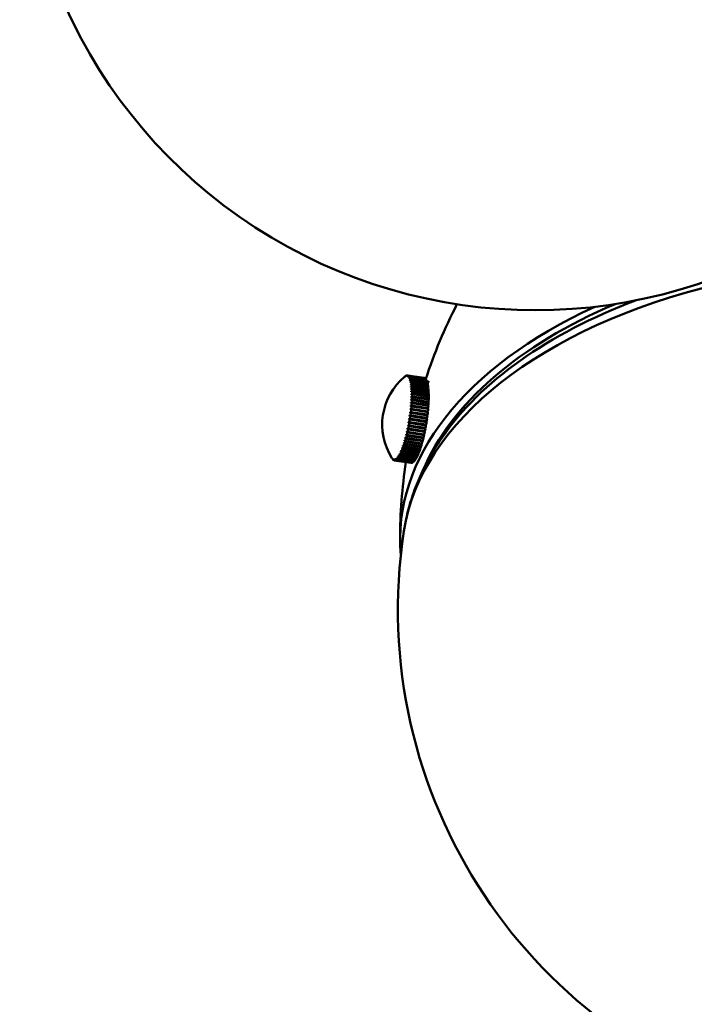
# Model space of a CAD drawing. Header units: millimetres. Extents: x 849 to 4035, y 828 to 3843.
# Tile 86 of 105: x 3460 to 3538, y 1375 to 1489. Entities that reach past the tile are written whole.
import ezdxf

# ---------------------------------------------------------------- set-up
doc = ezdxf.new("R2010")
doc.units = ezdxf.units.MM
doc.header["$LTSCALE"] = 15
doc.layers.add('Widoczne (ISO)', color=7, linetype='Continuous', lineweight=50)
doc.layers.add('Widoczne wąskie (ISO)', color=7, linetype='Continuous', lineweight=50)

msp = doc.modelspace()

# ---------------------------------------------------------------- linework, layer by layer
at = {"layer": 'Widoczne (ISO)'}
for p, q in [((3504.87, 1447.9), (3504.88, 1447.9)), ((3504.96, 1447.94), (3504.97, 1447.94)), ((3505.04, 1447.95), (3505.07, 1447.94)), ((3507, 1447.64), (3505.07, 1447.94)), ((3505.13, 1447.92), (3507.06, 1447.62)), ((3507.08, 1447.61), (3505.14, 1447.91)), ((3505.19, 1447.7), (3505.2, 1447.7)), ((3505.2, 1447.87), (3507.13, 1447.57)), ((3507.15, 1447.55), (3505.22, 1447.85)), ((3505.25, 1447.59), (3505.27, 1447.59)), ((3505.27, 1447.79), (3507.2, 1447.49)), ((3507.22, 1447.46), (3505.29, 1447.76)), ((3505.33, 1447.67), (3507.27, 1447.38)), ((3507.28, 1447.34), (3505.35, 1447.64)), ((3507.06, 1447.62), (3507.06, 1447.62)), ((3507.13, 1447.57), (3507.13, 1447.56)), ((3505.3, 1447.45), (3505.34, 1447.45)), ((3505.35, 1447.29), (3505.4, 1447.28)), ((3505.39, 1447.53), (3507.32, 1447.23)), ((3505.39, 1447.09), (3505.45, 1447.09)), ((3507.34, 1447.19), (3505.4, 1447.49)), ((3505.43, 1446.88), (3505.5, 1446.87)), ((3505.44, 1447.36), (3507.37, 1447.06)), ((3507.38, 1447.02), (3505.45, 1447.32)), ((3505.46, 1446.64), (3505.54, 1446.62)), ((3505.48, 1447.17), (3507.42, 1446.87)), ((3507.43, 1446.81), (3505.49, 1447.11)), ((3505.52, 1446.94), (3507.45, 1446.65)), ((3507.46, 1446.58), (3505.53, 1446.88)), ((3505.55, 1446.7), (3507.48, 1446.4)), ((3507.49, 1446.33), (3505.55, 1446.63)), ((3505.57, 1446.43), (3507.5, 1446.13)), ((3507.2, 1447.49), (3507.2, 1447.47)), ((3507.27, 1447.38), (3507.26, 1447.35)), ((3507.32, 1447.23), (3507.31, 1447.2)), ((3507.37, 1447.06), (3507.36, 1447.02)), ((3507.42, 1446.87), (3507.4, 1446.82)), ((3507.45, 1446.65), (3507.43, 1446.59)), ((3505.47, 1446.37), (3505.57, 1446.36)), ((3505.49, 1446.09), (3507.49, 1445.78)), ((3505.49, 1445.78), (3507.49, 1445.47)), ((3505.49, 1445.46), (3507.49, 1445.15)), ((3507.51, 1446.06), (3505.57, 1446.36)), ((3505.58, 1446.14), (3507.51, 1445.84)), ((3507.52, 1445.76), (3505.58, 1446.06)), ((3505.58, 1445.5), (3507.52, 1445.2)), ((3507.51, 1445.12), (3505.58, 1445.42)), ((3505.59, 1445.83), (3507.52, 1445.53)), ((3507.52, 1445.45), (3505.59, 1445.75)), ((3507.48, 1446.4), (3507.46, 1446.34)), ((3507.5, 1446.13), (3507.48, 1446.06)), ((3507.51, 1445.84), (3507.49, 1445.78)), ((3507.49, 1445.78), (3507.49, 1445.77)), ((3507.52, 1445.53), (3507.49, 1445.47)), ((3507.49, 1445.47), (3507.49, 1445.45)), ((3505.43, 1444.42), (3507.43, 1444.11)), ((3505.46, 1444.78), (3507.46, 1444.47)), ((3505.48, 1445.13), (3507.48, 1444.82)), ((3507.45, 1444.04), (3505.52, 1444.34)), ((3505.53, 1444.44), (3507.46, 1444.14)), ((3505.55, 1444.8), (3507.49, 1444.5)), ((3507.48, 1444.41), (3505.55, 1444.71)), ((3505.57, 1445.16), (3507.51, 1444.86)), ((3507.5, 1444.77), (3505.57, 1445.07)), ((3507.46, 1444.14), (3507.43, 1444.11)), ((3507.49, 1444.5), (3507.46, 1444.47)), ((3507.46, 1444.47), (3507.46, 1444.42)), ((3507.51, 1444.86), (3507.48, 1444.82)), ((3507.48, 1444.82), (3507.48, 1444.77)), ((3507.52, 1445.2), (3507.49, 1445.15)), ((3507.49, 1445.15), (3507.49, 1445.12)), ((3505.31, 1443.3), (3507.31, 1442.99)), ((3505.36, 1443.68), (3507.36, 1443.37)), ((3507.32, 1442.89), (3505.39, 1443.19)), ((3505.4, 1444.05), (3507.4, 1443.74)), ((3505.4, 1443.29), (3507.33, 1442.99)), ((3507.37, 1443.28), (3505.44, 1443.58)), ((3505.45, 1443.68), (3507.38, 1443.38)), ((3507.42, 1443.66), (3505.48, 1443.96)), ((3505.49, 1444.06), (3507.43, 1443.76)), ((3507.31, 1442.99), (3507.3, 1442.9)), ((3507.33, 1442.99), (3507.31, 1442.99)), ((3507.36, 1443.37), (3507.35, 1443.28)), ((3507.38, 1443.38), (3507.36, 1443.37)), ((3507.4, 1443.74), (3507.39, 1443.67)), ((3507.43, 1443.76), (3507.4, 1443.74)), ((3507.43, 1444.11), (3507.43, 1444.05)), ((3511.24, 1443.87), (3509.07, 1440.7)), ((3507.11, 1441.75), (3505.11, 1442.06)), ((3507.18, 1442.13), (3505.18, 1442.44)), ((3507.13, 1441.74), (3505.2, 1442.03)), ((3505.22, 1442.13), (3507.15, 1441.83)), ((3505.26, 1442.92), (3507.26, 1442.61)), ((3507.2, 1442.12), (3505.27, 1442.42)), ((3505.28, 1442.52), (3507.22, 1442.22)), ((3507.26, 1442.51), (3505.33, 1442.8)), ((3505.35, 1442.9), (3507.28, 1442.6)), ((3507.13, 1441.84), (3507.11, 1441.75)), ((3507.2, 1442.22), (3507.18, 1442.13)), ((3507.18, 1442.13), (3507.2, 1442.12)), ((3507.26, 1442.61), (3507.24, 1442.51)), ((3507.28, 1442.6), (3507.26, 1442.61)), ((3506.88, 1440.67), (3504.87, 1440.98)), ((3506.96, 1441.02), (3504.96, 1441.33)), ((3506.89, 1440.63), (3504.96, 1440.93)), ((3504.98, 1441.02), (3506.91, 1440.72)), ((3507.04, 1441.38), (3505.04, 1441.69)), ((3506.97, 1440.99), (3505.04, 1441.29)), ((3505.06, 1441.38), (3507, 1441.08)), ((3507.05, 1441.36), (3505.12, 1441.66)), ((3505.14, 1441.75), (3507.07, 1441.45)), ((3506.89, 1440.72), (3506.88, 1440.67)), ((3506.97, 1441.09), (3506.96, 1441.02)), ((3506.96, 1441.02), (3506.97, 1440.99)), ((3507.05, 1441.46), (3507.04, 1441.38)), ((3507.04, 1441.38), (3507.05, 1441.36)), ((3507.11, 1441.75), (3507.13, 1441.74)), ((3506.51, 1439.41), (3504.51, 1439.72)), ((3506.51, 1439.35), (3504.58, 1439.64)), ((3506.6, 1439.7), (3504.6, 1440.01)), ((3504.61, 1439.72), (3506.54, 1439.42)), ((3506.61, 1439.64), (3504.68, 1439.94)), ((3506.7, 1440.01), (3504.7, 1440.32)), ((3504.7, 1440.02), (3506.64, 1439.72)), ((3506.71, 1439.95), (3504.78, 1440.25)), ((3506.79, 1440.33), (3504.79, 1440.64)), ((3504.8, 1440.34), (3506.73, 1440.04)), ((3506.8, 1440.29), (3504.87, 1440.58)), ((3504.89, 1440.67), (3506.82, 1440.37)), ((3506.61, 1439.72), (3506.6, 1439.7)), ((3506.6, 1439.7), (3506.61, 1439.64)), ((3506.71, 1440.04), (3506.7, 1440.01)), ((3506.7, 1440.01), (3506.71, 1439.95)), ((3506.8, 1440.38), (3506.79, 1440.33)), ((3506.79, 1440.33), (3506.8, 1440.29)), ((3506.88, 1440.67), (3506.89, 1440.63)), ((3503.95, 1438.46), (3503.92, 1438.47)), ((3504, 1438.4), (3505.93, 1438.1)), ((3504.06, 1438.6), (3504.01, 1438.61)), ((3506.01, 1438.21), (3504.08, 1438.51)), ((3504.1, 1438.55), (3506.03, 1438.26)), ((3504.17, 1438.78), (3504.11, 1438.78)), ((3506.11, 1438.39), (3504.18, 1438.69)), ((3504.2, 1438.74), (3506.13, 1438.44)), ((3504.28, 1438.97), (3504.21, 1438.98)), ((3506.21, 1438.59), (3504.28, 1438.89)), ((3504.3, 1438.95), (3506.24, 1438.65)), ((3504.39, 1439.19), (3504.31, 1439.21)), ((3506.31, 1438.82), (3504.38, 1439.12)), ((3506.41, 1439.14), (3504.41, 1439.45)), ((3504.41, 1439.18), (3506.34, 1438.88)), ((3506.41, 1439.07), (3504.48, 1439.37)), ((3504.51, 1439.44), (3506.44, 1439.14)), ((3506.11, 1438.44), (3506.11, 1438.39)), ((3506.21, 1438.65), (3506.21, 1438.59)), ((3506.31, 1438.89), (3506.31, 1438.82)), ((3506.41, 1439.14), (3506.41, 1439.07)), ((3506.41, 1439.14), (3506.41, 1439.14)), ((3506.51, 1439.42), (3506.51, 1439.41)), ((3506.51, 1439.41), (3506.51, 1439.35)), ((3503.37, 1438.16), (3503.37, 1438.16)), ((3503.46, 1438.09), (3503.44, 1438.09)), ((3505.45, 1437.77), (3503.52, 1438.06)), ((3503.54, 1438.06), (3505.47, 1437.76)), ((3505.54, 1437.76), (3503.6, 1438.06)), ((3503.63, 1438.07), (3505.56, 1437.77)), ((3505.62, 1437.79), (3503.69, 1438.09)), ((3503.72, 1438.11), (3505.65, 1437.81)), ((3503.75, 1438.26), (3503.74, 1438.26)), ((3505.72, 1437.86), (3503.78, 1438.15)), ((3503.81, 1438.17), (3505.74, 1437.88)), ((3503.85, 1438.35), (3503.83, 1438.35)), ((3505.81, 1437.95), (3503.88, 1438.24)), ((3503.9, 1438.27), (3505.84, 1437.97)), ((3505.91, 1438.07), (3503.98, 1438.36)), ((3505.45, 1437.77), (3505.45, 1437.77)), ((3505.54, 1437.77), (3505.54, 1437.76)), ((3505.63, 1437.81), (3505.62, 1437.79)), ((3505.72, 1437.88), (3505.72, 1437.86)), ((3505.81, 1437.98), (3505.81, 1437.95)), ((3505.91, 1438.1), (3505.91, 1438.07)), ((3506.01, 1438.26), (3506.01, 1438.21))]:
    msp.add_line(p, q, dxfattribs=at)
for centre, radius, start, end in [((3519.94, 1515.52), 60, 171.2634, 8.7366), ((3563.94, 1428.88), 59.75, 152.7706, 161.814), ((3509.36, 1442.22), 7.25, 129.9476, 212.4645), ((3500.35, 1443.61), 9.08, 338.8318, 342.8839), ((3563.94, 1428.88), 59.75, 171.358, 180), ((3563.94, 1420.71), 60, 171.2634, 255.9337)]:
    msp.add_arc(centre, radius, start, end, dxfattribs=at)
for centre, major_axis, ratio, start_param, end_param in [((3563.94, 1428.88), (-59.75, 0), 0.57735, 5.382483, 6.33644), ((3563.94, 1428.88), (-58.75, 0), 0.57735, 5.344676, 6.045078), ((3504.22, 1443.02), (0.75, 4.86), 0.211325, 0.227847, 0.236394), ((3509.38, 1442.23), (-4.67, 5.54), 0.949861, 6.264333, 6.279871), ((3509.35, 1442.21), (-3.46, 6.37), 0.965013, 0.176316, 0.191853), ((3504.22, 1443.02), (0.75, 4.86), 0.211325, 0.149308, 0.169642), ((3504.29, 1443), (0.76, 4.94), 0.211325, 0.169475, 0.228014), ((3509.38, 1442.23), (-3.46, 6.37), 0.965013, 0.176316, 0.191853), ((3509.35, 1442.22), (-1.53, 7.09), 0.974216, 0.451976, 0.467513), ((3504.22, 1443.02), (0.75, 4.86), 0.211325, 0.070768, 0.091102), ((3504.29, 1443), (0.76, 4.94), 0.211325, 0.090935, 0.149475), ((3509.38, 1442.22), (1.53, -7.09), 0.974216, 3.593569, 3.609106), ((3509.35, 1442.22), (1.03, 7.18), 0.977413, 0.798731, 0.814268), ((3504.22, 1443.02), (0.75, 4.86), 0.211325, 6.275413, 6.295748), ((3504.29, 1443), (0.76, 4.94), 0.211325, 0.012395, 0.070935), ((3509.37, 1442.22), (-1.03, -7.18), 0.977413, 3.940324, 3.955861), ((3509.35, 1442.22), (3.48, 6.36), 0.974584, 1.148124, 1.163661), ((3504.22, 1443.02), (0.75, 4.86), 0.211325, 6.196873, 6.217208), ((3509.37, 1442.21), (-3.48, -6.36), 0.974584, 4.289717, 4.305254), ((3504.29, 1443), (0.76, 4.94), 0.211325, 6.217041, 6.27558), ((3509.36, 1442.23), (5.15, 5.11), 0.965746, 1.428937, 1.444474), ((3504.22, 1443.02), (0.75, 4.86), 0.211325, 6.118334, 6.138668), ((3509.37, 1442.21), (-5.15, -5.11), 0.965746, 4.57053, 4.586067), ((3504.29, 1443), (0.76, 4.94), 0.211325, 6.138501, 6.19704), ((3509.36, 1442.23), (6.09, 3.93), 0.950954, 1.628522, 1.644059), ((3504.22, 1443.02), (0.75, 4.86), 0.211325, 6.039794, 6.060128), ((3509.37, 1442.21), (-6.09, -3.93), 0.950954, 4.770114, 4.785651), ((3504.29, 1443), (0.76, 4.94), 0.211325, 6.059961, 6.118501), ((3509.36, 1442.24), (6.6, 3), 0.930298, 1.766624, 1.782161), ((3504.22, 1443.02), (0.75, 4.86), 0.211325, 5.961254, 5.981588), ((3509.37, 1442.2), (-6.6, -3), 0.930298, 4.908217, 4.923754), ((3504.29, 1443), (0.76, 4.94), 0.211325, 5.981421, 6.039961), ((3504.29, 1443), (0.76, 4.94), 0.211325, 5.902882, 5.961421), ((3506.23, 1442.71), (0.76, 4.94), 0.211325, 6.217041, 6.27558), ((3506.23, 1442.71), (0.76, 4.94), 0.211325, 6.138501, 6.19704), ((3509.36, 1442.24), (6.88, 2.29), 0.903908, 1.863846, 1.879384), ((3504.22, 1443.02), (0.75, 4.86), 0.211325, 5.882714, 5.903049), ((3509.37, 1442.2), (-6.88, -2.29), 0.903908, 5.005439, 5.020976), ((3509.36, 1442.24), (7.04, 1.74), 0.871944, 1.934314, 1.949851), ((3504.22, 1443.02), (0.75, 4.86), 0.211325, 5.804174, 5.824509), ((3509.37, 1442.2), (-7.04, -1.74), 0.871944, 5.075906, 5.091444), ((3509.36, 1442.25), (7.13, 1.3), 0.834605, 1.986876, 2.002413), ((3504.22, 1443.02), (0.75, 4.86), 0.211325, 5.725634, 5.745969), ((3504.29, 1443), (-0.76, -4.94), 0.211325, 2.682749, 2.741289), ((3509.37, 1442.19), (-7.13, -1.3), 0.834605, 5.128469, 5.144006), ((3509.36, 1442.25), (7.19, 0.95), 0.79212, 2.027059, 2.042596), ((3504.22, 1443.02), (0.75, 4.86), 0.211325, 5.647095, 5.667429), ((3509.37, 1442.19), (-7.19, -0.95), 0.79212, 5.168652, 5.184189), ((3504.29, 1443), (-0.76, -4.94), 0.211325, 2.604209, 2.662749), ((3509.36, 1442.25), (7.22, 0.65), 0.744751, 2.058392, 2.073929), ((3504.22, 1443.02), (0.75, 4.86), 0.211325, 5.568555, 5.588889), ((3509.37, 1442.19), (-7.22, -0.65), 0.744751, 5.199985, 5.215522), ((3509.36, 1442.26), (7.24, 0.4), 0.692791, 2.083197, 2.098734), ((3504.29, 1443), (-0.76, -4.94), 0.211325, 2.525669, 2.584209), ((3504.29, 1443), (-0.76, -4.94), 0.211325, 2.44713, 2.505669), ((3504.29, 1443), (-0.76, -4.94), 0.211325, 2.36859, 2.427129), ((3506.23, 1442.71), (0.76, 4.94), 0.211325, 6.059961, 6.118501), ((3506.23, 1442.71), (0.76, 4.94), 0.211325, 5.981421, 6.039961), ((3506.23, 1442.71), (0.76, 4.94), 0.211325, 5.902882, 5.961421), ((3506.23, 1442.71), (-0.76, -4.94), 0.211325, 2.682749, 2.741289), ((3506.23, 1442.71), (-0.76, -4.94), 0.211325, 2.604209, 2.662749), ((3507.19, 1442.56), (0.76, 4.94), 0.211325, 0.342227, 0.480833), ((3506.23, 1442.71), (-0.76, -4.94), 0.211325, 2.525669, 2.584209), ((3506.23, 1442.71), (-0.76, -4.94), 0.211325, 2.44713, 2.505669), ((3504.22, 1443.02), (0.75, 4.86), 0.211325, 5.490015, 5.51035), ((3509.37, 1442.18), (-7.24, -0.4), 0.692791, 5.224789, 5.240326), ((3509.36, 1442.26), (7.25, 0.19), 0.636559, 2.103044, 2.118581), ((3504.22, 1443.02), (0.75, 4.86), 0.211325, 5.411475, 5.43181), ((3509.37, 1442.18), (-7.25, -0.19), 0.636559, 5.244636, 5.260174), ((3509.36, 1442.26), (7.25, 0), 0.576403, 2.119025, 2.134562), ((3504.22, 1443.02), (0.75, 4.86), 0.211325, 5.332935, 5.35327), ((3509.36, 1442.18), (-7.25, 0), 0.576403, 5.260618, 5.276155), ((3509.37, 1442.26), (7.25, -0.17), 0.512693, 2.131914, 2.147451), ((3504.22, 1443.02), (0.75, 4.86), 0.211325, 5.254396, 5.27473), ((3509.36, 1442.18), (-7.25, 0.17), 0.512693, 5.273507, 5.289044), ((3504.29, 1443), (-0.76, -4.94), 0.211325, 2.29005, 2.348589), ((3504.29, 1443), (-0.76, -4.94), 0.211325, 2.054431, 2.11297), ((3504.29, 1443), (-0.76, -4.94), 0.211325, 2.21151, 2.27005), ((3504.29, 1443), (-0.76, -4.94), 0.211325, 2.13297, 2.19151), ((3506.23, 1442.71), (-0.76, -4.94), 0.211325, 2.36859, 2.427129), ((3506.23, 1442.71), (-0.76, -4.94), 0.211325, 2.29005, 2.348589), ((3506.23, 1442.71), (-0.76, -4.94), 0.211325, 2.21151, 2.27005), ((3506.23, 1442.71), (-0.76, -4.94), 0.211325, 2.13297, 2.19151), ((3504.22, 1443.02), (0.75, 4.86), 0.211325, 5.018776, 5.039111), ((3509.36, 1442.17), (-7.22, 0.61), 0.304264, 5.298493, 5.314031), ((3509.37, 1442.27), (7.22, -0.61), 0.304264, 2.156901, 2.172438), ((3504.22, 1443.02), (0.75, 4.86), 0.211325, 5.097316, 5.11765), ((3509.36, 1442.17), (-7.23, 0.48), 0.376203, 5.292092, 5.307629), ((3509.37, 1442.27), (7.23, -0.48), 0.376203, 2.150499, 2.166037), ((3504.22, 1443.02), (0.75, 4.86), 0.211325, 5.175856, 5.19619), ((3509.36, 1442.17), (-7.24, 0.33), 0.445822, 5.283862, 5.2994), ((3509.37, 1442.26), (7.24, -0.33), 0.445822, 2.14227, 2.157807), ((3504.29, 1443), (-0.76, -4.94), 0.211325, 1.818811, 1.877351), ((3504.29, 1443), (-0.76, -4.94), 0.211325, 1.897351, 1.95589), ((3504.29, 1443), (-0.76, -4.94), 0.211325, 1.975891, 2.03443), ((3506.23, 1442.71), (-0.76, -4.94), 0.211325, 1.897351, 1.95589), ((3506.23, 1442.71), (-0.76, -4.94), 0.211325, 1.975891, 2.03443), ((3506.23, 1442.71), (-0.76, -4.94), 0.211325, 2.054431, 2.11297), ((3504.22, 1443.02), (0.75, 4.86), 0.211325, 4.783157, 4.803491), ((3509.36, 1442.17), (-7.18, 0.99), 0.079021, 5.308589, 5.324126), ((3509.37, 1442.27), (7.18, -0.99), 0.079021, 2.166996, 2.182534), ((3504.22, 1443.02), (0.75, 4.86), 0.211325, 4.861696, 4.882031), ((3509.36, 1442.17), (-7.2, 0.86), 0.155213, 5.306614, 5.322151), ((3504.29, 1443), (-0.76, -4.94), 0.211325, 1.583192, 1.641731), ((3509.37, 1442.27), (7.2, -0.86), 0.155213, 2.165021, 2.180559), ((3504.22, 1443.02), (0.75, 4.86), 0.211325, 4.940236, 4.960571), ((3509.36, 1442.17), (-7.21, 0.74), 0.230449, 5.303283, 5.31882), ((3509.37, 1442.27), (7.21, -0.74), 0.230449, 2.16169, 2.177228), ((3504.29, 1443), (-0.76, -4.94), 0.211325, 1.661731, 1.720271), ((3504.29, 1443), (-0.76, -4.94), 0.211325, 1.740271, 1.798811), ((3506.23, 1442.71), (-0.76, -4.94), 0.211325, 1.661731, 1.720271), ((3506.23, 1442.71), (-0.76, -4.94), 0.211325, 1.740271, 1.798811), ((3506.23, 1442.71), (-0.76, -4.94), 0.211325, 1.818811, 1.877351), ((3504.22, 1443.02), (0.75, 4.86), 0.211325, 4.547537, 4.567872), ((3509.36, 1442.17), (-7.12, 1.34), 0.150589, 0.960875, 0.976413), ((3509.37, 1442.27), (7.12, -1.34), 0.150589, 4.102468, 4.118005), ((3504.29, 1443), (-0.76, -4.94), 0.211325, 1.347572, 1.406112), ((3504.22, 1443.02), (0.75, 4.86), 0.211325, 4.626077, 4.646412), ((3509.36, 1442.17), (-7.15, 1.22), 0.074353, 0.958981, 0.974518), ((3509.37, 1442.27), (7.15, -1.22), 0.074353, 4.100574, 4.116111), ((3504.29, 1443), (-0.76, -4.94), 0.211325, 1.426112, 1.484651), ((3504.22, 1443.02), (0.75, 4.86), 0.211325, 4.704617, 4.724951), ((3509.36, 1442.17), (-7.17, 1.1), 0.002341, 5.309267, 5.324804), ((3509.37, 1442.27), (7.17, -1.1), 0.002341, 2.167674, 2.183211), ((3504.29, 1443), (-0.76, -4.94), 0.211325, 1.504652, 1.563191), ((3506.23, 1442.71), (-0.76, -4.94), 0.211325, 1.426112, 1.484651), ((3506.23, 1442.71), (-0.76, -4.94), 0.211325, 1.504652, 1.563191), ((3506.23, 1442.71), (-0.76, -4.94), 0.211325, 1.583192, 1.641731), ((3504.22, 1443.02), (0.75, 4.86), 0.211325, 4.233378, 4.253712), ((3509.38, 1442.26), (7.01, -1.86), 0.44165, 4.124819, 4.140356), ((3504.22, 1443.02), (0.75, 4.86), 0.211325, 4.311918, 4.332252), ((3509.35, 1442.17), (-7.04, 1.72), 0.371877, 0.975116, 0.990653), ((3509.38, 1442.26), (7.04, -1.72), 0.371877, 4.116708, 4.132246), ((3504.29, 1443), (-0.76, -4.94), 0.211325, 1.111953, 1.170492), ((3504.22, 1443.02), (0.75, 4.86), 0.211325, 4.390458, 4.410792), ((3509.35, 1442.17), (-7.07, 1.59), 0.299811, 0.968818, 0.984355), ((3509.37, 1442.27), (7.07, -1.59), 0.299811, 4.110411, 4.125948), ((3504.29, 1443), (-0.76, -4.94), 0.211325, 1.190493, 1.249032), ((3504.22, 1443.02), (0.75, 4.86), 0.211325, 4.468997, 4.489332), ((3509.35, 1442.17), (-7.1, 1.47), 0.225896, 0.964121, 0.979659), ((3509.37, 1442.27), (7.1, -1.47), 0.225896, 4.105714, 4.121251), ((3504.29, 1443), (-0.76, -4.94), 0.211325, 1.269032, 1.327572), ((3506.23, 1442.71), (-0.76, -4.94), 0.211325, 1.190493, 1.249032), ((3506.23, 1442.71), (-0.76, -4.94), 0.211325, 1.269032, 1.327572), ((3506.23, 1442.71), (-0.76, -4.94), 0.211325, 1.347572, 1.406112), ((3504.22, 1443.02), (0.75, 4.86), 0.211325, 3.997759, 4.018093), ((3509.35, 1442.18), (-6.86, 2.36), 0.632999, 1.021935, 1.037473), ((3504.29, 1443), (-0.76, -4.94), 0.211325, 0.797793, 0.856333), ((3509.38, 1442.26), (6.86, -2.36), 0.632999, 4.163528, 4.179065), ((3504.22, 1443.02), (0.75, 4.86), 0.211325, 4.076298, 4.096633), ((3509.35, 1442.18), (-6.92, 2.18), 0.572615, 1.006162, 1.0217), ((3504.29, 1443), (-0.76, -4.94), 0.211325, 0.876333, 0.934873), ((3509.38, 1442.26), (6.92, -2.18), 0.572615, 4.147755, 4.163292), ((3504.22, 1443.02), (0.75, 4.86), 0.211325, 4.154838, 4.175173), ((3509.35, 1442.18), (-6.96, 2.01), 0.508701, 0.993442, 1.008979), ((3504.29, 1443), (-0.76, -4.94), 0.211325, 0.954873, 1.013413), ((3509.38, 1442.26), (6.96, -2.01), 0.508701, 4.135035, 4.150572), ((3509.35, 1442.18), (-7.01, 1.86), 0.44165, 0.983226, 0.998764), ((3504.29, 1443), (-0.76, -4.94), 0.211325, 1.033413, 1.091952), ((3506.23, 1442.71), (-0.76, -4.94), 0.211325, 0.876333, 0.934873), ((3506.23, 1442.71), (-0.76, -4.94), 0.211325, 0.954873, 1.013413), ((3506.23, 1442.71), (-0.76, -4.94), 0.211325, 1.033413, 1.091952), ((3506.23, 1442.71), (-0.76, -4.94), 0.211325, 1.111953, 1.170492), ((3504.22, 1443.02), (-0.75, -4.86), 0.211325, 0.384927, 0.405261), ((3509.35, 1442.2), (-5.89, 4.23), 0.902116, 1.257256, 1.272793), ((3509.38, 1442.24), (5.89, -4.23), 0.902116, 4.398849, 4.414386), ((3504.29, 1443), (-0.76, -4.94), 0.211325, 0.405094, 0.463634), ((3504.22, 1443.02), (0.75, 4.86), 0.211325, 3.605059, 3.625394), ((3509.35, 1442.2), (-6.2, 3.76), 0.869819, 1.188092, 1.203629), ((3509.38, 1442.24), (6.2, -3.76), 0.869819, 4.329685, 4.345222), ((3504.22, 1443.02), (0.75, 4.86), 0.211325, 3.683599, 3.703934), ((3509.35, 1442.19), (-6.42, 3.37), 0.832158, 1.136418, 1.151955), ((3504.29, 1443), (-0.76, -4.94), 0.211325, 0.483634, 0.542174), ((3509.38, 1442.24), (6.42, -3.37), 0.832158, 4.27801, 4.293548), ((3504.22, 1443.02), (0.75, 4.86), 0.211325, 3.762139, 3.782474), ((3509.35, 1442.19), (-6.57, 3.06), 0.789368, 1.09686, 1.112398), ((3504.29, 1443), (-0.76, -4.94), 0.211325, 0.562174, 0.620713), ((3509.38, 1442.25), (6.57, -3.06), 0.789368, 4.238453, 4.25399), ((3504.22, 1443.02), (0.75, 4.86), 0.211325, 3.840679, 3.861013), ((3509.35, 1442.19), (-6.69, 2.79), 0.74171, 1.065983, 1.08152), ((3504.29, 1443), (-0.76, -4.94), 0.211325, 0.640714, 0.699253), ((3509.38, 1442.25), (6.69, -2.79), 0.74171, 4.207575, 4.223112), ((3504.22, 1443.02), (0.75, 4.86), 0.211325, 3.919219, 3.939553), ((3509.35, 1442.19), (-6.78, 2.56), 0.68948, 1.041519, 1.057057), ((3504.29, 1443), (-0.76, -4.94), 0.211325, 0.719254, 0.777793), ((3509.38, 1442.25), (6.78, -2.56), 0.68948, 4.183112, 4.198649), ((3506.23, 1442.71), (-0.76, -4.94), 0.211325, 0.562174, 0.620713), ((3506.23, 1442.71), (-0.76, -4.94), 0.211325, 0.640714, 0.699253), ((3506.23, 1442.71), (-0.76, -4.94), 0.211325, 0.719254, 0.777793), ((3506.23, 1442.71), (-0.76, -4.94), 0.211325, 0.797793, 0.856333), ((3507.67, 1442.48), (0.76, 4.94), 0.211325, 3.868064, 4.035743), ((3504.22, 1443.02), (-0.75, -4.86), 0.211325, 6.046791, 6.060128), ((3509.36, 1442.23), (-6.09, -3.93), 0.950954, 6.280023, 6.285429), ((3509.37, 1442.21), (-6.09, -3.93), 0.950954, 6.276553, 6.29209), ((3504.22, 1443.02), (-0.75, -4.86), 0.211325, 6.118334, 6.138668), ((3509.36, 1442.23), (-5.15, -5.11), 0.965746, 6.076968, 6.092505), ((3504.29, 1443), (-0.76, -4.94), 0.211325, 6.059961, 6.118501), ((3509.37, 1442.21), (-5.15, -5.11), 0.965746, 6.076968, 6.092505), ((3504.22, 1443.02), (-0.75, -4.86), 0.211325, 6.196873, 6.217208), ((3509.35, 1442.22), (3.48, 6.36), 0.974584, 2.654562, 2.6701), ((3504.29, 1443), (-0.76, -4.94), 0.211325, 6.138501, 6.19704), ((3509.37, 1442.21), (-3.48, -6.36), 0.974584, 5.796155, 5.811692), ((3504.22, 1443.02), (-0.75, -4.86), 0.211325, 6.275413, 6.295748), ((3509.35, 1442.22), (1.03, 7.18), 0.977413, 2.305169, 2.320707), ((3504.29, 1443), (-0.76, -4.94), 0.211325, 6.217041, 6.27558), ((3509.37, 1442.22), (-1.03, -7.18), 0.977413, 5.446762, 5.462299), ((3504.22, 1443.02), (-0.75, -4.86), 0.211325, 0.070768, 0.091102), ((3509.35, 1442.22), (-1.53, 7.09), 0.974216, 1.958414, 1.973952), ((3504.29, 1443), (-0.76, -4.94), 0.211325, 0.012395, 0.070935), ((3509.38, 1442.22), (1.53, -7.09), 0.974216, 5.100007, 5.115544), ((3504.22, 1443.02), (-0.75, -4.86), 0.211325, 0.149308, 0.169642), ((3509.35, 1442.21), (-3.46, 6.37), 0.965013, 1.682755, 1.698292), ((3504.29, 1443), (-0.76, -4.94), 0.211325, 0.090935, 0.149475), ((3509.38, 1442.23), (3.46, -6.37), 0.965013, 4.824347, 4.839884), ((3504.22, 1443.02), (-0.75, -4.86), 0.211325, 0.227847, 0.248182), ((3509.35, 1442.21), (-4.67, 5.54), 0.949861, 1.487587, 1.503124), ((3504.29, 1443), (-0.76, -4.94), 0.211325, 0.169475, 0.228014), ((3509.38, 1442.23), (4.67, -5.54), 0.949861, 4.629179, 4.644716), ((3504.22, 1443.02), (-0.75, -4.86), 0.211325, 0.306387, 0.326722), ((3509.35, 1442.21), (-5.42, 4.82), 0.928852, 1.352506, 1.368043), ((3504.29, 1443), (-0.76, -4.94), 0.211325, 0.248015, 0.306554), ((3509.38, 1442.23), (5.42, -4.82), 0.928852, 4.494099, 4.509636), ((3504.29, 1443), (-0.76, -4.94), 0.211325, 0.326555, 0.385094), ((3506.23, 1442.71), (-0.76, -4.94), 0.211325, 0.012395, 0.070935), ((3506.23, 1442.71), (-0.76, -4.94), 0.211325, 0.090935, 0.149475), ((3506.23, 1442.71), (-0.76, -4.94), 0.211325, 0.169475, 0.228014), ((3506.23, 1442.71), (-0.76, -4.94), 0.211325, 0.248015, 0.306554), ((3506.23, 1442.71), (-0.76, -4.94), 0.211325, 0.326555, 0.385094), ((3506.23, 1442.71), (-0.76, -4.94), 0.211325, 0.405094, 0.463634), ((3506.23, 1442.71), (-0.76, -4.94), 0.211325, 0.483634, 0.542174), ((3507.67, 1442.48), (-0.76, -4.94), 0.211325, 0.246907, 0.326177)]:
    msp.add_ellipse(centre, major_axis=major_axis, ratio=ratio, start_param=start_param, end_param=end_param, dxfattribs=at)
for points, knots in [([(3510.68, 1443.19), (3510.66, 1443.15), (3510.64, 1443.1), (3510.6, 1442.99), (3510.58, 1442.93), (3510.55, 1442.86)], [0.12699782, 0.12699782, 0.12699782, 0.12699782, 0.14400987, 0.14400987, 0.16775077, 0.16775077, 0.16775077, 0.16775077]), ([(3504.64, 1429.83), (3504.75, 1430.59), (3504.91, 1431.35), (3505.29, 1432.86), (3505.52, 1433.61), (3506.05, 1435.08), (3506.35, 1435.81), (3507.02, 1437.25), (3507.38, 1437.96), (3508.18, 1439.35), (3508.61, 1440.03), (3509.07, 1440.7)], [4.5390822, 4.5390822, 4.5390822, 4.5390822, 4.5967567, 4.5967567, 4.6544311, 4.6544311, 4.7121056, 4.7121056, 4.7697801, 4.7697801, 4.8274546, 4.8274546, 4.8274546, 4.8274546])]:
    msp.add_open_spline(points, degree=3, knots=knots, dxfattribs=at)
at = {"layer": 'Widoczne wąskie (ISO)'}
for centre, major_axis, start_param, end_param in [((3563.94, 1426.79), (-59.54, 0), 4.017379, 6.194693), ((3563.94, 1428.17), (-59.01, 0), 5.292747, 5.90632)]:
    msp.add_ellipse(centre, major_axis=major_axis, ratio=0.57735, start_param=start_param, end_param=end_param, dxfattribs=at)
msp.add_open_spline([(3510.55, 1442.87), (3510.6, 1442.98), (3510.65, 1443.09), (3510.68, 1443.2)], degree=3, dxfattribs=at)

doc.saveas('drawing.dxf')
